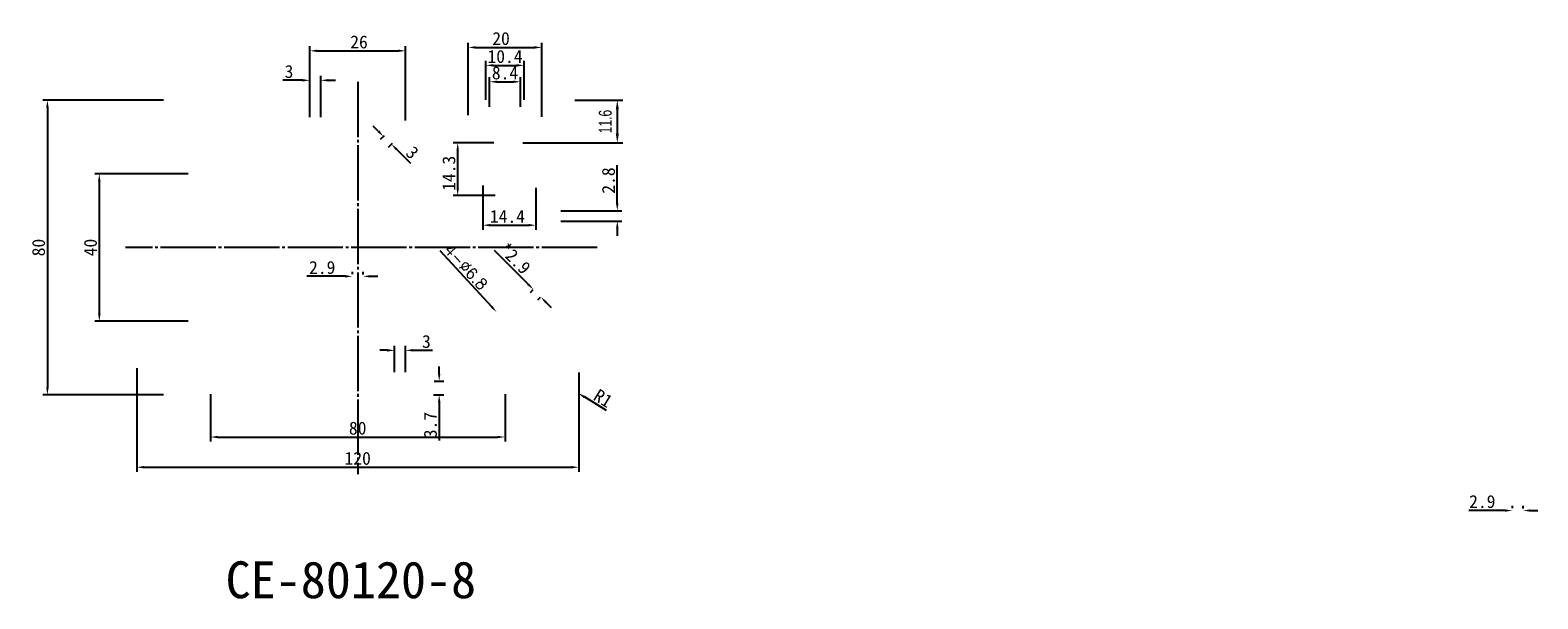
# Model space of a CAD drawing. Header units: millimetres. Extents: x 1525 to 1935, y 1985 to 2139.
import ezdxf

# ---------------------------------------------------------------- set-up
doc = ezdxf.new("R2010")
doc.units = ezdxf.units.MM
doc.linetypes.add('JIS_08_15', pattern=[17.25, 15, -0.75, 0.75, -0.75])
doc.layers.add('中线', color=1, linetype='JIS_08_15')
doc.layers.add('细实线', color=7, linetype='Continuous')
doc.styles.add('3.5', font='STXIHEI.TTF', dxfattribs={"height": 3.5})
doc.styles.add('PATXT', font='txt.shx', dxfattribs={"width": 0.6, "bigfont": 'ctxt.shx'})
doc.styles.add('txt-ctxt', font='txt', dxfattribs={"width": 0.7})
doc.styles.add('黑体', font='simhei.ttf', dxfattribs={"height": 3})
doc.dimstyles.new('1-1', dxfattribs={"dimtxt": 2.5, "dimasz": 2, "dimexe": 1.25, "dimexo": 0.625, "dimtad": 1, "dimdsep": 46, "dimtxsty": '3.5', "dimcen": 0, "dimazin": 2, "dimtfac": 1, "dimtofl": 0, "dimtmove": 0, "dimatfit": 3, "dimfxl": 1, "dimarcsym": 0})
doc.dimstyles.new('1-1$0', dxfattribs={"dimtxt": 2.8, "dimasz": 2.5, "dimexe": 1.5, "dimexo": 0, "dimgap": 1.5, "dimtad": 1, "dimdsep": 46, "dimtxsty": 'PATXT', "dimcen": 5, "dimdle": 1.4, "dimadec": 0, "dimazin": 0, "dimtp": 0.15, "dimtm": 0.15, "dimtfac": 1, "dimtofl": 0, "dimtmove": 0, "dimatfit": 3, "dimfxl": 1, "dimtolj": 1, "dimarcsym": 0})

# ---------------------------------------------------------------- blocks, each defined once
blk = doc.blocks.new('*D30')
at = {"layer": 'DEFPOINTS', "color": 0}
for p in [(1658.38, 2125.28), (1649.98, 2117.88), (1658.38, 2117.88)]:
    blk.add_point(p, dxfattribs=at)
at = {"layer": '细实线', "color": 0, "lineweight": -2}
for p, q in [((1649.98, 2118.5), (1649.98, 2126.53)), ((1651.98, 2125.28), (1656.38, 2125.28)), ((1658.38, 2118.5), (1658.38, 2126.53))]:
    blk.add_line(p, q, dxfattribs=at)
at = {"layer": '细实线', "color": 0}
for points in [[(1651.98, 2125.61), (1651.98, 2124.95), (1649.98, 2125.28)], [(1656.38, 2125.61), (1656.38, 2124.95), (1658.38, 2125.28)]]:
    blk.add_solid(points, dxfattribs=at)
at = {"layer": '细实线', "color": 0, "insert": (1654.18, 2127.66), "char_height": 3.5, "attachment_point": 5, "style": '3.5'}
blk.add_mtext('8.4', dxfattribs=at)
blk = doc.blocks.new('*D31')
at = {"layer": 'DEFPOINTS', "color": 0}
for p in [(1659.38, 2129.74), (1648.98, 2119.78), (1659.38, 2119.78)]:
    blk.add_point(p, dxfattribs=at)
at = {"layer": '细实线', "color": 0, "lineweight": -2}
for p, q in [((1648.98, 2120.4), (1648.98, 2130.99)), ((1650.98, 2129.74), (1657.38, 2129.74)), ((1659.38, 2120.4), (1659.38, 2130.99))]:
    blk.add_line(p, q, dxfattribs=at)
at = {"layer": '细实线', "color": 0}
for points in [[(1650.98, 2130.07), (1650.98, 2129.4), (1648.98, 2129.74)], [(1657.38, 2130.07), (1657.38, 2129.4), (1659.38, 2129.74)]]:
    blk.add_solid(points, dxfattribs=at)
at = {"layer": '细实线', "color": 0, "insert": (1654.18, 2132.13), "char_height": 3.5, "attachment_point": 5, "style": '3.5'}
blk.add_mtext('10.4', dxfattribs=at)
blk = doc.blocks.new('*D32')
at = {"layer": 'DEFPOINTS', "color": 0}
for p in [(1664.18, 2134.6), (1644.18, 2115.56), (1664.18, 2115.17)]:
    blk.add_point(p, dxfattribs=at)
at = {"layer": '细实线', "color": 0, "lineweight": -2}
for p, q in [((1644.18, 2116.18), (1644.18, 2135.85)), ((1646.18, 2134.6), (1662.18, 2134.6)), ((1664.18, 2115.79), (1664.18, 2135.85))]:
    blk.add_line(p, q, dxfattribs=at)
at = {"layer": '细实线', "color": 0}
for points in [[(1646.18, 2134.94), (1646.18, 2134.27), (1644.18, 2134.6)], [(1662.18, 2134.94), (1662.18, 2134.27), (1664.18, 2134.6)]]:
    blk.add_solid(points, dxfattribs=at)
at = {"layer": '细实线', "color": 0, "insert": (1653.1, 2137), "char_height": 3.5, "attachment_point": 5, "style": '3.5'}
blk.add_mtext('20', dxfattribs=at)
blk = doc.blocks.new('*D37')
at = {"layer": 'DEFPOINTS', "color": 0}
for p in [(1601.18, 2125.68), (1601.18, 2115.04), (1604.18, 2115.04)]:
    blk.add_point(p, dxfattribs=at)
at = {"layer": '细实线', "color": 0, "lineweight": -2}
for p, q in [((1599.18, 2125.68), (1593.86, 2125.68)), ((1601.18, 2115.66), (1601.18, 2126.93)), ((1604.18, 2115.66), (1604.18, 2126.93)), ((1606.18, 2125.68), (1608.18, 2125.68))]:
    blk.add_line(p, q, dxfattribs=at)
at = {"layer": '细实线', "color": 0}
for points in [[(1599.18, 2126.01), (1599.18, 2125.34), (1601.18, 2125.68)], [(1606.18, 2126.01), (1606.18, 2125.34), (1604.18, 2125.68)]]:
    blk.add_solid(points, dxfattribs=at)
at = {"layer": '细实线', "color": 0, "insert": (1595.52, 2128.05), "char_height": 3.5, "attachment_point": 5, "style": '3.5'}
blk.add_mtext('3', dxfattribs=at)
blk = doc.blocks.new('*D38')
at = {"layer": 'DEFPOINTS', "color": 0}
for p in [(1627.18, 2052.37), (1624.18, 2045.86), (1627.18, 2045.86)]:
    blk.add_point(p, dxfattribs=at)
at = {"layer": '细实线', "color": 0, "lineweight": -2}
for p, q in [((1622.18, 2052.37), (1620.18, 2052.37)), ((1624.18, 2046.48), (1624.18, 2053.62)), ((1627.18, 2046.48), (1627.18, 2053.62)), ((1629.18, 2052.37), (1634.49, 2052.37))]:
    blk.add_line(p, q, dxfattribs=at)
at = {"layer": '细实线', "color": 0}
for points in [[(1622.18, 2052.7), (1622.18, 2052.03), (1624.18, 2052.37)], [(1629.18, 2052.7), (1629.18, 2052.03), (1627.18, 2052.37)]]:
    blk.add_solid(points, dxfattribs=at)
at = {"layer": '细实线', "color": 0, "insert": (1632.83, 2054.74), "char_height": 3.5, "attachment_point": 5, "style": '3.5'}
blk.add_mtext('3', dxfattribs=at)
blk = doc.blocks.new('*D24')
at = {"layer": 'DEFPOINTS', "color": 0}
for p in [(1612.73, 2072.46), (1612.73, 2072.46), (1615.63, 2072.35)]:
    blk.add_point(p, dxfattribs=at)
at = {"layer": '细实线', "color": 0, "lineweight": -2}
for p, q in [((1610.73, 2072.46), (1600.38, 2072.46)), ((1612.73, 2073.09), (1612.73, 2073.71)), ((1615.63, 2072.98), (1615.63, 2073.71)), ((1617.63, 2072.46), (1619.63, 2072.46))]:
    blk.add_line(p, q, dxfattribs=at)
at = {"layer": '细实线', "color": 0}
for points in [[(1610.73, 2072.8), (1610.73, 2072.13), (1612.73, 2072.46)], [(1617.63, 2072.8), (1617.63, 2072.13), (1615.63, 2072.46)]]:
    blk.add_solid(points, dxfattribs=at)
at = {"layer": '细实线', "color": 0, "insert": (1604.55, 2074.84), "char_height": 3.5, "attachment_point": 5, "style": '3.5'}
blk.add_mtext('2.9', dxfattribs=at)
blk = doc.blocks.new('*D25')
at = {"layer": 'DEFPOINTS', "color": 0}
for p in [(1662.16, 2069.2), (1663.9, 2066.84), (1664.2, 2067.14)]:
    blk.add_point(p, dxfattribs=at)
at = {"layer": '细实线', "color": 0, "lineweight": -2}
for p, q in [((1660.45, 2070.32), (1651.36, 2079.51)), ((1661.72, 2068.76), (1660.97, 2068.02)), ((1663.76, 2066.7), (1663.01, 2065.96)), ((1665.3, 2065.41), (1666.71, 2063.99))]:
    blk.add_line(p, q, dxfattribs=at)
at = {"layer": '细实线', "color": 0}
for points in [[(1660.69, 2070.55), (1660.21, 2070.08), (1661.86, 2068.9)], [(1665.54, 2065.65), (1665.07, 2065.18), (1663.9, 2066.84)]]:
    blk.add_solid(points, dxfattribs=at)
at = {"layer": '细实线', "color": 0, "insert": (1656.89, 2077.29), "char_height": 3.5, "attachment_point": 5, "rotation": 314.7, "style": '3.5'}
blk.add_mtext('*2.9', dxfattribs=at)
blk = doc.blocks.new('*D39')
at = {"layer": 'DEFPOINTS', "color": 0}
for p in [(1668.73, 2090.28), (1668.73, 2087.48), (1684.66, 2087.48)]:
    blk.add_point(p, dxfattribs=at)
at = {"layer": '细实线', "color": 0, "lineweight": -2}
for p, q in [((1684.66, 2092.28), (1684.66, 2102.67)), ((1669.35, 2090.28), (1685.91, 2090.28)), ((1669.35, 2087.48), (1685.91, 2087.48)), ((1684.66, 2085.48), (1684.66, 2083.48))]:
    blk.add_line(p, q, dxfattribs=at)
at = {"layer": '细实线', "color": 0}
for points in [[(1684.32, 2092.28), (1684.99, 2092.28), (1684.66, 2090.28)], [(1684.32, 2085.48), (1684.99, 2085.48), (1684.66, 2087.48)]]:
    blk.add_solid(points, dxfattribs=at)
at = {"layer": '细实线', "color": 0, "insert": (1682.28, 2098.47), "char_height": 3.5, "attachment_point": 5, "rotation": 90, "style": '3.5'}
blk.add_mtext('2.8', dxfattribs=at)
blk = doc.blocks.new('*D40')
at = {"layer": 'DEFPOINTS', "color": 0}
for p in [(1648.18, 2097.77), (1662.58, 2097.12), (1662.58, 2086.34)]:
    blk.add_point(p, dxfattribs=at)
at = {"layer": '细实线', "color": 0, "lineweight": -2}
for p, q in [((1648.18, 2097.14), (1648.18, 2085.09)), ((1662.58, 2096.5), (1662.58, 2085.09)), ((1650.18, 2086.34), (1660.58, 2086.34))]:
    blk.add_line(p, q, dxfattribs=at)
at = {"layer": '细实线', "color": 0}
for points in [[(1650.18, 2086.68), (1650.18, 2086.01), (1648.18, 2086.34)], [(1660.58, 2086.68), (1660.58, 2086.01), (1662.58, 2086.34)]]:
    blk.add_solid(points, dxfattribs=at)
at = {"layer": '细实线', "color": 0, "insert": (1654.84, 2088.72), "char_height": 3.5, "attachment_point": 5, "style": '3.5'}
blk.add_mtext('14.4', dxfattribs=at)
blk = doc.blocks.new('*D41')
at = {"layer": 'DEFPOINTS', "color": 0}
for p in [(1641.33, 2108.68), (1651.76, 2108.68), (1652.13, 2094.38)]:
    blk.add_point(p, dxfattribs=at)
at = {"layer": '细实线', "color": 0, "lineweight": -2}
for p, q in [((1651.14, 2108.68), (1640.08, 2108.68)), ((1641.33, 2096.38), (1641.33, 2106.68)), ((1651.5, 2094.38), (1640.08, 2094.38))]:
    blk.add_line(p, q, dxfattribs=at)
at = {"layer": '细实线', "color": 0}
for points in [[(1641, 2106.68), (1641.66, 2106.68), (1641.33, 2108.68)], [(1641, 2096.38), (1641.66, 2096.38), (1641.33, 2094.38)]]:
    blk.add_solid(points, dxfattribs=at)
at = {"layer": '细实线', "color": 0, "insert": (1638.96, 2100.43), "char_height": 3.5, "attachment_point": 5, "rotation": 90, "style": '3.5'}
blk.add_mtext('14.3', dxfattribs=at)
blk = doc.blocks.new('*D26')
at = {"layer": 'DEFPOINTS', "color": 0}
for p in [(1651.87, 2062.78), (1656.48, 2057.78)]:
    blk.add_point(p, dxfattribs=at)
at = {"layer": '细实线', "color": 0, "lineweight": -2}
blk.add_line((1636.5, 2079.48), (1650.52, 2064.25), dxfattribs=at)
at = {"layer": '细实线', "color": 0}
blk.add_solid([(1650.76, 2064.48), (1650.27, 2064.03), (1651.87, 2062.78)], dxfattribs=at)
at = {"layer": '细实线', "color": 0, "insert": (1643.57, 2074.95), "char_height": 3, "attachment_point": 5, "rotation": 312.63, "style": '黑体'}
blk.add_mtext('{\\Ftxt,gbcbig|c134;4-∅6.8}', dxfattribs=at)
blk = doc.blocks.new('*D27')
at = {"layer": 'DEFPOINTS', "color": 0}
for p in [(1627.18, 2133.69), (1601.18, 2115.04), (1627.18, 2114.17)]:
    blk.add_point(p, dxfattribs=at)
at = {"layer": '细实线', "color": 0, "lineweight": -2}
for p, q in [((1601.18, 2115.66), (1601.18, 2134.94)), ((1603.18, 2133.69), (1625.18, 2133.69)), ((1627.18, 2114.79), (1627.18, 2134.94))]:
    blk.add_line(p, q, dxfattribs=at)
at = {"layer": '细实线', "color": 0}
for points in [[(1603.18, 2134.03), (1603.18, 2133.36), (1601.18, 2133.69)], [(1625.18, 2134.03), (1625.18, 2133.36), (1627.18, 2133.69)]]:
    blk.add_solid(points, dxfattribs=at)
at = {"layer": '细实线', "color": 0, "insert": (1614.54, 2136.07), "char_height": 3.5, "attachment_point": 5, "style": '3.5'}
blk.add_mtext('26', dxfattribs=at)
blk = doc.blocks.new('*D43')
at = {"layer": 'DEFPOINTS', "color": 0}
for p in [(1634.3, 2043.98), (1634.18, 2040.28), (1636.31, 2040.28)]:
    blk.add_point(p, dxfattribs=at)
at = {"layer": '细实线', "color": 0, "lineweight": -2}
for p, q in [((1636.31, 2045.98), (1636.31, 2047.98)), ((1634.93, 2043.98), (1637.56, 2043.98)), ((1634.8, 2040.28), (1637.56, 2040.28)), ((1636.31, 2038.28), (1636.31, 2027.87))]:
    blk.add_line(p, q, dxfattribs=at)
at = {"layer": '细实线', "color": 0}
for points in [[(1635.98, 2045.98), (1636.64, 2045.98), (1636.31, 2043.98)], [(1635.98, 2038.28), (1636.64, 2038.28), (1636.31, 2040.28)]]:
    blk.add_solid(points, dxfattribs=at)
at = {"layer": '细实线', "color": 0, "insert": (1633.93, 2032.08), "char_height": 3.5, "attachment_point": 5, "rotation": 90, "style": '3.5'}
blk.add_mtext('3.7', dxfattribs=at)
blk = doc.blocks.new('*D44')
at = {"layer": 'DEFPOINTS', "color": 0}
for p in [(1673.18, 2041.28), (1674.03, 2040.75)]:
    blk.add_point(p, dxfattribs=at)
at = {"layer": '细实线', "color": 0, "lineweight": -2}
blk.add_line((1681.72, 2036), (1675.73, 2039.7), dxfattribs=at)
at = {"layer": '细实线', "color": 0}
blk.add_solid([(1675.9, 2039.99), (1675.55, 2039.42), (1674.03, 2040.75)], dxfattribs=at)
at = {"layer": '细实线', "color": 0, "insert": (1680.83, 2039.35), "char_height": 3.5, "attachment_point": 5, "rotation": 328.3158, "style": '3.5'}
blk.add_mtext('R1', dxfattribs=at)
blk = doc.blocks.new('*D45')
at = {"layer": 'DEFPOINTS', "color": 0}
for p in [(1568.74, 2100.28), (1544.02, 2060.28), (1568.74, 2060.28)]:
    blk.add_point(p, dxfattribs=at)
at = {"layer": '细实线', "color": 0, "lineweight": -2}
for p, q in [((1568.11, 2100.28), (1542.77, 2100.28)), ((1544.02, 2098.28), (1544.02, 2062.28)), ((1568.11, 2060.28), (1542.77, 2060.28))]:
    blk.add_line(p, q, dxfattribs=at)
at = {"layer": '细实线', "color": 0}
for points in [[(1543.69, 2098.28), (1544.36, 2098.28), (1544.02, 2100.28)], [(1543.69, 2062.28), (1544.36, 2062.28), (1544.02, 2060.28)]]:
    blk.add_solid(points, dxfattribs=at)
at = {"layer": '细实线', "color": 0, "insert": (1541.63, 2080.28), "char_height": 3.5, "attachment_point": 5, "rotation": 90, "style": '3.5'}
blk.add_mtext('40', dxfattribs=at)
blk = doc.blocks.new('*D46')
at = {"layer": 'DEFPOINTS', "color": 0}
for p in [(1562.08, 2120.28), (1529.93, 2040.28), (1562.08, 2040.28)]:
    blk.add_point(p, dxfattribs=at)
at = {"layer": '细实线', "color": 0, "lineweight": -2}
for p, q in [((1561.45, 2120.28), (1528.68, 2120.28)), ((1529.93, 2118.28), (1529.93, 2042.28)), ((1561.45, 2040.28), (1528.68, 2040.28))]:
    blk.add_line(p, q, dxfattribs=at)
at = {"layer": '细实线', "color": 0}
for points in [[(1529.6, 2118.28), (1530.27, 2118.28), (1529.93, 2120.28)], [(1529.6, 2042.28), (1530.27, 2042.28), (1529.93, 2040.28)]]:
    blk.add_solid(points, dxfattribs=at)
at = {"layer": '细实线', "color": 0, "insert": (1527.54, 2080.28), "char_height": 3.5, "attachment_point": 5, "rotation": 90, "style": '3.5'}
blk.add_mtext('80', dxfattribs=at)
blk = doc.blocks.new('*D47')
at = {"layer": 'DEFPOINTS', "color": 0}
for p in [(1574.18, 2041.09), (1654.18, 2041.09), (1654.18, 2028.83)]:
    blk.add_point(p, dxfattribs=at)
at = {"layer": '细实线', "color": 0, "lineweight": -2}
for p, q in [((1574.18, 2040.47), (1574.18, 2027.58)), ((1654.18, 2040.47), (1654.18, 2027.58)), ((1576.18, 2028.83), (1652.18, 2028.83))]:
    blk.add_line(p, q, dxfattribs=at)
at = {"layer": '细实线', "color": 0}
for points in [[(1576.18, 2029.16), (1576.18, 2028.5), (1574.18, 2028.83)], [(1652.18, 2029.16), (1652.18, 2028.5), (1654.18, 2028.83)]]:
    blk.add_solid(points, dxfattribs=at)
at = {"layer": '细实线', "color": 0, "insert": (1614.18, 2031.22), "char_height": 3.5, "attachment_point": 5, "style": '3.5'}
blk.add_mtext('80', dxfattribs=at)
blk = doc.blocks.new('*D48')
at = {"layer": 'DEFPOINTS', "color": 0}
for p in [(1554.18, 2048.18), (1674.18, 2046.96), (1674.18, 2020.63)]:
    blk.add_point(p, dxfattribs=at)
at = {"layer": '细实线', "color": 0, "lineweight": -2}
for p, q in [((1554.18, 2047.55), (1554.18, 2019.38)), ((1674.18, 2046.33), (1674.18, 2019.38)), ((1556.18, 2020.63), (1672.18, 2020.63))]:
    blk.add_line(p, q, dxfattribs=at)
at = {"layer": '细实线', "color": 0}
for points in [[(1556.18, 2020.96), (1556.18, 2020.3), (1554.18, 2020.63)], [(1672.18, 2020.96), (1672.18, 2020.3), (1674.18, 2020.63)]]:
    blk.add_solid(points, dxfattribs=at)
at = {"layer": '细实线', "color": 0, "insert": (1614.18, 2023.03), "char_height": 3.5, "attachment_point": 5, "style": '3.5'}
blk.add_mtext('120', dxfattribs=at)
blk = doc.blocks.new('*D49')
at = {"layer": 'DEFPOINTS', "color": 0}
for p in [(1621.8, 2111.08), (1623.31, 2108.34), (1623.94, 2108.97)]:
    blk.add_point(p, dxfattribs=at)
at = {"layer": '细实线', "color": 0, "lineweight": -2}
for p, q in [((1619.76, 2111.86), (1618.34, 2113.27)), ((1621.36, 2110.64), (1620.3, 2109.57)), ((1623.5, 2108.53), (1622.44, 2107.46)), ((1624.74, 2106.94), (1628.51, 2103.2))]:
    blk.add_line(p, q, dxfattribs=at)
at = {"layer": '细实线', "color": 0}
for points in [[(1620, 2112.1), (1619.53, 2111.62), (1621.18, 2110.45)], [(1624.97, 2107.17), (1624.5, 2106.7), (1623.31, 2108.34)]]:
    blk.add_solid(points, dxfattribs=at)
at = {"layer": '细实线', "color": 0, "insert": (1629.01, 2106.05), "char_height": 3.5, "attachment_point": 5, "rotation": 315.3, "style": '3.5'}
blk.add_mtext('3', dxfattribs=at)
blk = doc.blocks.new('*D51')
at = {"layer": 'DEFPOINTS', "color": 0}
for p in [(1673.18, 2120.28), (1659.01, 2108.68), (1684.67, 2108.68), (1927.72, 2008.87), (1927.72, 2008.87), (1930.62, 2008.76)]:
    blk.add_point(p, dxfattribs=at)
at = {"layer": '细实线', "color": 0, "lineweight": -2}
for p, q in [((1673.18, 2120.28), (1686.17, 2120.28)), ((1684.67, 2117.78), (1684.67, 2111.18)), ((1659.01, 2108.68), (1686.17, 2108.68)), ((1927.72, 2009.49), (1927.72, 2010.12)), ((1930.62, 2009.38), (1930.62, 2010.12)), ((1925.72, 2008.87), (1915.89, 2008.87)), ((1932.62, 2008.87), (1934.62, 2008.87))]:
    blk.add_line(p, q, dxfattribs=at)
at = {"layer": '细实线', "color": 0}
for points in [[(1684.25, 2117.78), (1685.09, 2117.78), (1684.67, 2120.28)], [(1684.25, 2111.18), (1685.09, 2111.18), (1684.67, 2108.68)], [(1925.72, 2009.2), (1925.72, 2008.54), (1927.72, 2008.87)], [(1932.62, 2009.2), (1932.62, 2008.54), (1930.62, 2008.87)]]:
    blk.add_solid(points, dxfattribs=at)
at = {"layer": '细实线', "color": 0, "insert": (1681.42, 2114.48), "char_height": 3.5, "attachment_point": 5, "rotation": 90, "style": 'txt-ctxt'}
blk.add_mtext('\\A1;11.6', dxfattribs=at)
at = {"layer": '细实线', "color": 0, "insert": (1919.54, 2011.29), "char_height": 3.5, "attachment_point": 5, "style": '3.5'}
blk.add_mtext('2.9', dxfattribs=at)

msp = doc.modelspace()

# ---------------------------------------------------------------- linework, layer by layer
at = {"layer": '中线'}
for p, q in [((1614.177, 2125.28), (1614.177, 2018.776)), ((1679.177, 2080.28), (1551.115, 2080.28))]:
    msp.add_line(p, q, dxfattribs=at)

# ---------------------------------------------------------------- texts
at = {"layer": '细实线', "insert": (1578.309, 1995.074), "char_height": 10, "width": 74.75087, "attachment_point": 1, "style": '3.5'}
msp.add_mtext('{\\fSimSun|b0|i0|c134|p2;CE-80120-8}', dxfattribs=at)

# ---------------------------------------------------------------- dimensions: what is measured, and where the dimension line sits
at = {"layer": '细实线'}
for base, p1, p2, picture, middle in [((1627.177, 2133.695), (1601.177, 2115.035), (1627.177, 2114.169), '*D27', (1614.538, 2133.695)), ((1664.177, 2134.603), (1644.177, 2115.556), (1664.177, 2115.167), '*D32', (1653.104, 2134.603)), ((1659.377, 2129.736), (1648.977, 2119.78), (1659.377, 2119.78), '*D31', (1654.177, 2129.736)), ((1601.177, 2125.677), (1604.177, 2115.035), (1601.177, 2115.035), '*D37', (1595.52, 2125.677)), ((1658.377, 2125.281), (1649.977, 2117.88), (1658.377, 2117.88), '*D30', (1654.177, 2125.281)), ((1662.577, 2086.342), (1648.177, 2097.767), (1662.577, 2097.125), '*D40', (1654.844, 2086.342)), ((1612.727, 2072.465), (1615.627, 2072.354), (1612.727, 2072.465), '*D24', (1604.553, 2072.465)), ((1627.177, 2052.367), (1624.177, 2045.856), (1627.177, 2045.856), '*D38', (1632.834, 2052.367)), ((1674.177, 2020.631), (1554.177, 2048.18), (1674.177, 2046.956), '*D48', (1614.177, 2020.631)), ((1654.177, 2028.829), (1574.177, 2041.091), (1654.177, 2041.091), '*D47', (1614.177, 2028.829))]:
    dim = msp.add_linear_dim(base=base, p1=p1, p2=p2, dimstyle='1-1', override={"dimfxl": 1.25, "dimarcsym": 2}, dxfattribs=at)
    dim.commit()
    dim.dimension.update_dxf_attribs({"geometry": picture, "text_midpoint": middle, "dimtype": 160})
for base, p1, p2, angle, picture, middle, dimtype in [((1529.934, 2040.28), (1562.077, 2120.28), (1562.077, 2040.28), 90, '*D46', (1529.934, 2080.28), 160), ((1623.315, 2108.344), (1621.804, 2111.082), (1623.936, 2108.972), 315.29998, '*D49', (1627.336, 2104.364), 161), ((1641.331, 2108.68), (1652.127, 2094.38), (1651.761, 2108.68), 90, '*D41', (1641.331, 2100.432), 160), ((1544.023, 2060.28), (1568.737, 2100.28), (1568.737, 2060.28), 90, '*D45', (1544.023, 2080.28), 160), ((1684.656, 2087.48), (1668.727, 2090.28), (1668.727, 2087.48), 90, '*D39', (1684.656, 2098.474), 160), ((1636.31, 2040.28), (1634.303, 2043.98), (1634.177, 2040.28), 90, '*D43', (1636.31, 2032.076), 160)]:
    dim = msp.add_linear_dim(base=base, p1=p1, p2=p2, angle=angle, dimstyle='1-1', override={"dimfxl": 1.25, "dimarcsym": 2}, dxfattribs=at)
    dim.commit()
    dim.dimension.update_dxf_attribs({"geometry": picture, "text_midpoint": middle, "dimtype": dimtype})
dim = msp.add_linear_dim(base=(1684.671, 2108.68), p1=(1673.177, 2120.28), p2=(1659.01, 2108.68), angle=90, dimstyle='1-1$0', override={"dimtxt": 3.5, "dimtxsty": 'txt-ctxt', "dimfxl": 1.25, "dimarcsym": 2}, dxfattribs=at)
dim.commit()
dim.dimension.update_dxf_attribs({"geometry": '*D51', "text_midpoint": (1681.421, 2114.48)})
dim = msp.add_diameter_dim_2p(p1=(1656.48, 2057.778), p2=(1651.874, 2062.781), text='{\\Ftxt,gbcbig|c134;4-<>}', dimstyle='1-1', override={"dimtxsty": '黑体', "dimfxl": 1.25, "dimarcsym": 2}, dxfattribs=at)
dim.commit()
dim.dimension.update_dxf_attribs({"geometry": '*D26', "text_midpoint": (1642.002, 2073.506), "dimtype": 163})
dim = msp.add_linear_dim(base=(1663.897, 2066.837), p1=(1662.164, 2069.201), p2=(1664.203, 2067.139), angle=314.70002, text='*<>', dimstyle='1-1', override={"dimfxl": 1.25, "dimarcsym": 2}, dxfattribs=at)
dim.commit()
dim.dimension.update_dxf_attribs({"geometry": '*D25', "text_midpoint": (1655.202, 2075.623), "dimtype": 161})
dim = msp.add_radius_dim(center=(1673.177, 2041.28), mpoint=(1674.028, 2040.755), dimstyle='1-1', override={"dimfxl": 1.25, "dimarcsym": 2}, dxfattribs=at)
dim.commit()
dim.dimension.update_dxf_attribs({"geometry": '*D44', "text_midpoint": (1680.826, 2039.35)})

doc.saveas('drawing.dxf')
